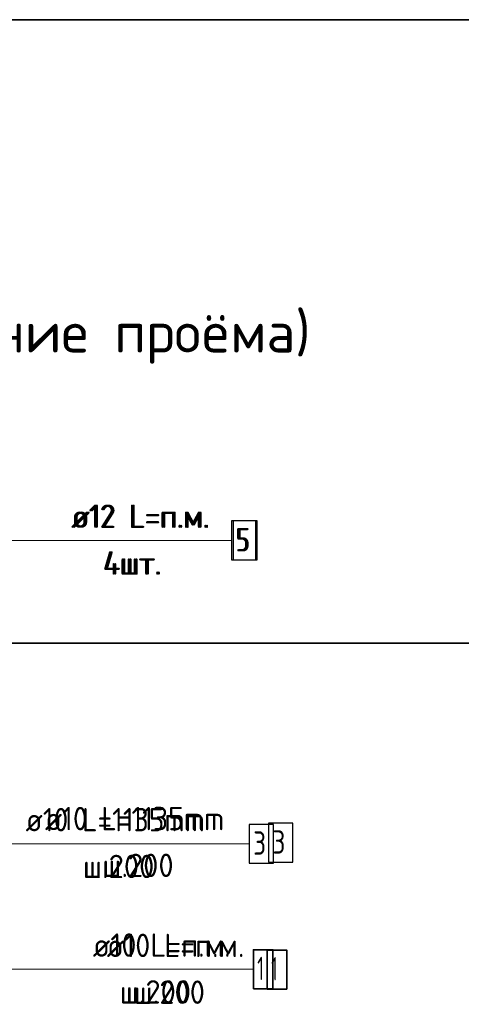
# Model space of a CAD drawing. Header units: metres. Extents: x -38 to 97, y -15 to 21.
# Tile 171 of 222: x 74.776 to 75.342, y 8.008 to 9.272. Entities that reach past the tile are written whole.
import ezdxf

# ---------------------------------------------------------------- set-up
doc = ezdxf.new("R2010")
doc.units = ezdxf.units.M
for name, color, linetype, lineweight in [('XR$3$Арм. стержнями нижней зоны', 180, 'Continuous', 35), ('XR$3$Арм.стержн. Арматура края', 96, 'Continuous', 35), ('XR$3$Арм.стержн. Доп. арматура', 180, 'Continuous', 35), ('XR$3$Текст_ общее_1', 7, 'Continuous', 13), ('XR$4$Арм. стержнями нижней зоны', 180, 'Continuous', 35), ('XR$4$Арм.стержн. Арматура края', 96, 'Continuous', 35), ('XR$4$Арм.стержн. Доп. арматура', 180, 'Continuous', 35), ('XR$4$Текст_ общее_1', 7, 'Continuous', 13), ('XR$5$Арм. стержнями нижней зоны', 180, 'Continuous', 35), ('XR$5$Арм.стержн. Арматура края', 96, 'Continuous', 35), ('XR$5$Арм.стержн. Доп. арматура', 180, 'Continuous', 35), ('XR$5$Текст_ общее_1', 7, 'Continuous', 13)]:
    doc.layers.add(name, color=color, linetype=linetype, lineweight=lineweight)
doc.styles.add('ISOCPEUR', font='txt')

msp = doc.modelspace()

# ---------------------------------------------------------------- linework, layer by layer
at = {"color": 7, "linetype": 'Continuous', "lineweight": 35, "transparency": 33554687}
for p, q in [((67.9198, 9.2717), (86.4198, 9.2717)), ((67.9198, 8.4717), (86.4198, 8.4717))]:
    msp.add_line(p, q, dxfattribs=at)
at = {"color": 7, "linetype": 'Continuous', "lineweight": 13, "transparency": 33554687}
for p, q in [((86.4198, 9.2717), (67.9198, 9.2717)), ((74.0374, 8.6036), (75.0477, 8.6036)), ((74.0374, 8.6036), (75.0477, 8.6036)), ((74.0374, 8.6036), (75.0477, 8.6036)), ((74.5174, 8.0534), (75.0757, 8.0534)), ((74.5174, 8.0534), (75.0757, 8.0534)), ((74.5174, 8.0534), (75.0757, 8.0534))]:
    msp.add_line(p, q, dxfattribs=at)
msp.add_lwpolyline([(75.0692, 8.2143), (74.6603, 8.2143), (74.4884, 8.2143)], dxfattribs=at)
msp.add_lwpolyline([(75.0692, 8.2143), (74.6603, 8.2143), (74.4884, 8.2143)], dxfattribs=at)
msp.add_lwpolyline([(75.0692, 8.2143), (74.6603, 8.2143), (74.4884, 8.2143)], dxfattribs=at)
at = {"layer": 'XR$3$Арм. стержнями нижней зоны', "color": 7, "linetype": 'Continuous', "lineweight": 35, "transparency": 33554687}
msp.add_lwpolyline([(75.0935, 8.028), (75.1185, 8.028), (75.1185, 8.078), (75.0935, 8.078), (75.0935, 8.028)], dxfattribs=at)
at = {"layer": 'XR$3$Арм.стержн. Арматура края', "color": 7, "linetype": 'Continuous', "lineweight": 25, "transparency": 33554687}
msp.add_lwpolyline([(75.0953, 8.1907), (75.1263, 8.1907), (75.1263, 8.2407), (75.0953, 8.2407), (75.0953, 8.1907)], dxfattribs=at)
at = {"layer": 'XR$3$Арм.стержн. Доп. арматура', "color": 7, "linetype": 'Continuous', "lineweight": 25, "transparency": 33554687}
msp.add_lwpolyline([(75.0497, 8.5786), (75.0807, 8.5786), (75.0807, 8.6286), (75.0497, 8.6286), (75.0497, 8.5786)], dxfattribs=at)
at = {"layer": 'XR$4$Арм. стержнями нижней зоны', "color": 7, "linetype": 'Continuous', "lineweight": 13, "transparency": 33554687}
msp.add_line((75.0757, 8.0534), (74.8497, 8.0534), dxfattribs=at)
at = {"layer": 'XR$4$Арм. стержнями нижней зоны', "color": 7, "linetype": 'Continuous', "lineweight": 35, "transparency": 33554687}
msp.add_lwpolyline([(75.0757, 8.0284), (75.1007, 8.0284), (75.1007, 8.0784), (75.0757, 8.0784), (75.0757, 8.0284)], dxfattribs=at)
at = {"layer": 'XR$4$Арм.стержн. Арматура края', "color": 7, "linetype": 'Continuous', "lineweight": 13, "transparency": 33554687}
msp.add_line((75.0705, 8.2143), (74.7605, 8.2143), dxfattribs=at)
at = {"layer": 'XR$4$Арм.стержн. Арматура края', "color": 7, "linetype": 'Continuous', "lineweight": 25, "transparency": 33554687}
msp.add_lwpolyline([(75.0705, 8.1893), (75.1015, 8.1893), (75.1015, 8.2393), (75.0705, 8.2393), (75.0705, 8.1893)], dxfattribs=at)
at = {"layer": 'XR$4$Арм.стержн. Доп. арматура', "color": 7, "linetype": 'Continuous', "lineweight": 13, "transparency": 33554687}
msp.add_line((74.8217, 8.6036), (75.0477, 8.6036), dxfattribs=at)
at = {"layer": 'XR$4$Арм.стержн. Доп. арматура', "color": 7, "linetype": 'Continuous', "lineweight": 25, "transparency": 33554687}
msp.add_lwpolyline([(75.0477, 8.5786), (75.0787, 8.5786), (75.0787, 8.6286), (75.0477, 8.6286), (75.0477, 8.5786)], dxfattribs=at)
at = {"layer": 'XR$5$Арм. стержнями нижней зоны', "color": 7, "linetype": 'Continuous', "lineweight": 13, "transparency": 33554687}
msp.add_line((75.0757, 8.0534), (74.8497, 8.0534), dxfattribs=at)
at = {"layer": 'XR$5$Арм. стержнями нижней зоны', "color": 7, "linetype": 'Continuous', "lineweight": 35, "transparency": 33554687}
msp.add_lwpolyline([(75.0757, 8.0284), (75.1007, 8.0284), (75.1007, 8.0784), (75.0757, 8.0784), (75.0757, 8.0284)], dxfattribs=at)
at = {"layer": 'XR$5$Арм.стержн. Арматура края', "color": 7, "linetype": 'Continuous', "lineweight": 13, "transparency": 33554687}
msp.add_line((75.0705, 8.2143), (74.7605, 8.2143), dxfattribs=at)
at = {"layer": 'XR$5$Арм.стержн. Арматура края', "color": 7, "linetype": 'Continuous', "lineweight": 25, "transparency": 33554687}
msp.add_lwpolyline([(75.0705, 8.1893), (75.1015, 8.1893), (75.1015, 8.2393), (75.0705, 8.2393), (75.0705, 8.1893)], dxfattribs=at)
at = {"layer": 'XR$5$Арм.стержн. Доп. арматура', "color": 7, "linetype": 'Continuous', "lineweight": 13, "transparency": 33554687}
msp.add_line((74.8217, 8.6036), (75.0477, 8.6036), dxfattribs=at)
at = {"layer": 'XR$5$Арм.стержн. Доп. арматура', "color": 7, "linetype": 'Continuous', "lineweight": 25, "transparency": 33554687}
msp.add_lwpolyline([(75.0477, 8.5786), (75.0787, 8.5786), (75.0787, 8.6286), (75.0477, 8.6286), (75.0477, 8.5786)], dxfattribs=at)

# ---------------------------------------------------------------- texts
at = {"layer": 'XR$3$Арм. стержнями нижней зоны', "color": 7, "linetype": 'Continuous', "lineweight": 25, "transparency": 33554687, "char_height": 0.03, "attachment_point": 7, "style": 'ISOCPEUR'}
for s, insert, width in [('\\W0.94;ø10 L=п.м.', (74.8875, 8.069), 0.199983), ('\\W0.56;1', (75.0985, 8.039), 0.023333), ('\\W0.95;ш.200 ', (74.922, 8.009), 0.1312)]:
    msp.add_mtext(s, dxfattribs=dict(at, insert=insert, width=width))
at = {"layer": 'XR$3$Арм.стержн. Арматура края', "color": 7, "linetype": 'Continuous', "lineweight": 25, "transparency": 33554687, "char_height": 0.03, "attachment_point": 7, "style": 'ISOCPEUR'}
for s, insert, width in [('\\W0.92;ø10 L=1135mm ', (74.8083, 8.2317), 0.280669), ('\\W0.78;3', (75.1003, 8.2017), 0.032641), ('\\W0.95;ш.200 ', (74.8818, 8.1717), 0.1312)]:
    msp.add_mtext(s, dxfattribs=dict(at, insert=insert, width=width))
at = {"layer": 'XR$3$Арм.стержн. Доп. арматура', "color": 7, "linetype": 'Continuous', "lineweight": 25, "transparency": 33554687, "char_height": 0.03, "attachment_point": 7, "style": 'ISOCPEUR'}
for s, insert, width in [('\\W0.94;ø12 L=п.м.', (74.8437, 8.6196), 0.199983), ('\\W0.78;5', (75.0547, 8.5896), 0.032641), ('\\W0.95;4шт. ', (74.8842, 8.5596), 0.119158)]:
    msp.add_mtext(s, dxfattribs=dict(at, insert=insert, width=width))
at = {"layer": 'XR$3$Текст_ общее_1', "color": 7, "linetype": 'Continuous', "lineweight": 13, "transparency": 33554687, "insert": (74.4643, 8.8638), "char_height": 0.0675, "width": 1.405568, "attachment_point": 5, "style": 'ISOCPEUR'}
msp.add_mtext('\\A1;{\\fISOCPEUR|i0|b0;\\H0.067500;\\W1.000000;\\C7;Деталь плана 1\\H0.030000; (\\H0.052500;обрамление проёма)}\\P', dxfattribs=at)
at = {"layer": 'XR$4$Арм. стержнями нижней зоны', "color": 7, "linetype": 'Continuous', "lineweight": 25, "transparency": 33554687, "char_height": 0.03, "attachment_point": 7, "style": 'ISOCPEUR'}
for s, insert, width in [('\\W0.94;ø10 L=п.м.', (74.8697, 8.0694), 0.199983), ('\\W0.56;1', (75.0807, 8.0394), 0.023333), ('\\W0.95;ш.200 ', (74.9042, 8.0094), 0.1312)]:
    msp.add_mtext(s, dxfattribs=dict(at, insert=insert, width=width))
at = {"layer": 'XR$4$Арм.стержн. Арматура края', "color": 7, "linetype": 'Continuous', "lineweight": 25, "transparency": 33554687, "char_height": 0.03, "attachment_point": 7, "style": 'ISOCPEUR'}
for s, insert, width in [('\\W0.92;ø10 L=1135mm ', (74.7835, 8.2303), 0.280669), ('\\W0.78;3', (75.0755, 8.2003), 0.032641), ('\\W0.95;ш.200 ', (74.857, 8.1703), 0.1312)]:
    msp.add_mtext(s, dxfattribs=dict(at, insert=insert, width=width))
at = {"layer": 'XR$4$Арм.стержн. Доп. арматура', "color": 7, "linetype": 'Continuous', "lineweight": 25, "transparency": 33554687, "char_height": 0.03, "attachment_point": 7, "style": 'ISOCPEUR'}
for s, insert, width in [('\\W0.94;ø12 L=п.м.', (74.8417, 8.6196), 0.199983), ('\\W0.78;5', (75.0527, 8.5896), 0.032641), ('\\W0.95;4шт. ', (74.8822, 8.5596), 0.119158)]:
    msp.add_mtext(s, dxfattribs=dict(at, insert=insert, width=width))
at = {"layer": 'XR$4$Текст_ общее_1', "color": 7, "linetype": 'Continuous', "lineweight": 13, "transparency": 33554687, "insert": (74.4643, 8.8638), "char_height": 0.0675, "width": 1.405568, "attachment_point": 5, "style": 'ISOCPEUR'}
msp.add_mtext('\\A1;{\\fISOCPEUR|i0|b0;\\H0.067500;\\W1.000000;\\C7;Деталь плана 1\\H0.030000; (\\H0.052500;обрамление проёма)}\\P', dxfattribs=at)
at = {"layer": 'XR$5$Арм. стержнями нижней зоны', "color": 7, "linetype": 'Continuous', "lineweight": 25, "transparency": 33554687, "char_height": 0.03, "attachment_point": 7, "style": 'ISOCPEUR'}
for s, insert, width in [('\\W0.94;ø10 L=п.м.', (74.8697, 8.0694), 0.199983), ('\\W0.56;1', (75.0807, 8.0394), 0.023333), ('\\W0.95;ш.200 ', (74.9042, 8.0094), 0.1312)]:
    msp.add_mtext(s, dxfattribs=dict(at, insert=insert, width=width))
at = {"layer": 'XR$5$Арм.стержн. Арматура края', "color": 7, "linetype": 'Continuous', "lineweight": 25, "transparency": 33554687, "char_height": 0.03, "attachment_point": 7, "style": 'ISOCPEUR'}
for s, insert, width in [('\\W0.92;ø10 L=1135mm ', (74.7835, 8.2303), 0.280669), ('\\W0.78;3', (75.0755, 8.2003), 0.032641), ('\\W0.95;ш.200 ', (74.857, 8.1703), 0.1312)]:
    msp.add_mtext(s, dxfattribs=dict(at, insert=insert, width=width))
at = {"layer": 'XR$5$Арм.стержн. Доп. арматура', "color": 7, "linetype": 'Continuous', "lineweight": 25, "transparency": 33554687, "char_height": 0.03, "attachment_point": 7, "style": 'ISOCPEUR'}
for s, insert, width in [('\\W0.94;ø12 L=п.м.', (74.8417, 8.6196), 0.199983), ('\\W0.78;5', (75.0527, 8.5896), 0.032641), ('\\W0.95;4шт. ', (74.8822, 8.5596), 0.119158)]:
    msp.add_mtext(s, dxfattribs=dict(at, insert=insert, width=width))
at = {"layer": 'XR$5$Текст_ общее_1', "color": 7, "linetype": 'Continuous', "lineweight": 13, "transparency": 33554687, "insert": (74.4643, 8.8638), "char_height": 0.0675, "width": 1.405568, "attachment_point": 5, "style": 'ISOCPEUR'}
msp.add_mtext('\\A1;{\\fISOCPEUR|i0|b0;\\H0.067500;\\W1.000000;\\C7;Деталь плана 1\\H0.030000; (\\H0.052500;обрамление проёма)}\\P', dxfattribs=at)

doc.saveas('drawing.dxf')
